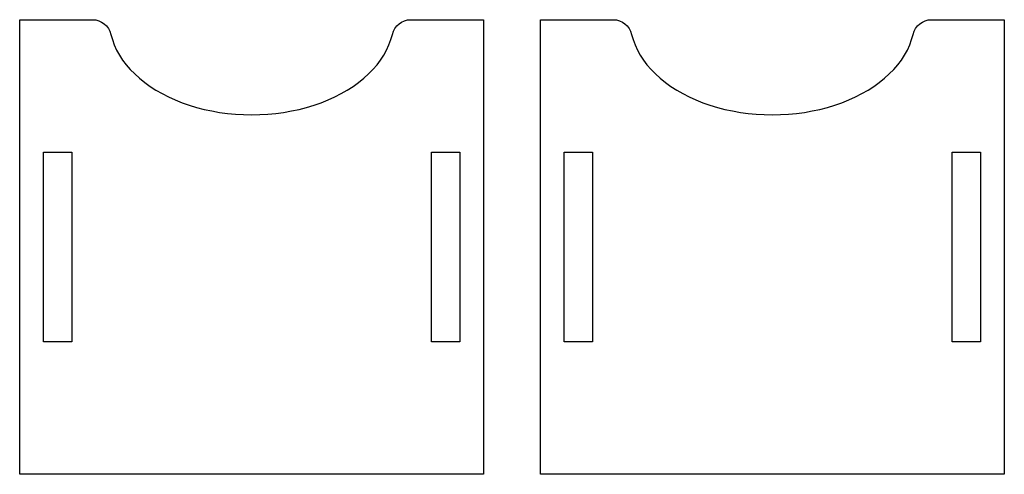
# Model space of a CAD drawing. Header units: millimetres. Extents: x -1146 to 1019, y -763 to 979.
# Tile 67 of 143: x 92 to 196, y -143 to -95. Entities that reach past the tile are written whole.
import ezdxf

# ---------------------------------------------------------------- set-up
doc = ezdxf.new("R2010")
doc.units = ezdxf.units.MM
doc.header["$MEASUREMENT"] = 0
doc.layers.add('Layer 1', color=7, linetype='Continuous')

msp = doc.modelspace()

# ---------------------------------------------------------------- linework, layer by layer
at = {"layer": 'Layer 1', "lineweight": 25}
for points, knots in [([(133.8084, -94.7013), (132.879, -94.7013), (132.0721, -95.3416), (131.8607, -96.2466), (131.8607, -96.2466), (131.8607, -96.2466), (131.7058, -96.8059), (131.7058, -96.8059), (131.7058, -96.8059), (131.7058, -96.8059), (131.5036, -97.3583), (131.5036, -97.3583), (131.5036, -97.3583), (131.5036, -97.3583), (131.2549, -97.9021), (131.2549, -97.9021), (131.2549, -97.9021), (131.2549, -97.9021), (130.9605, -98.4358), (130.9605, -98.4358), (130.9605, -98.4358), (130.9605, -98.4358), (130.6214, -98.9575), (130.6214, -98.9575), (130.6214, -98.9575), (130.6214, -98.9575), (130.2384, -99.4655), (130.2384, -99.4655), (130.2384, -99.4655), (130.2384, -99.4655), (129.813, -99.9583), (129.813, -99.9583), (129.813, -99.9583), (129.813, -99.9583), (129.3464, -100.434), (129.3464, -100.434), (129.3464, -100.434), (129.3464, -100.434), (128.8402, -100.8915), (128.8402, -100.8915), (128.8402, -100.8915), (128.8402, -100.8915), (128.2959, -101.3289), (128.2959, -101.3289), (128.2959, -101.3289), (128.2959, -101.3289), (127.7155, -101.7452), (127.7155, -101.7452), (127.7155, -101.7452), (127.7155, -101.7452), (127.1008, -102.1389), (127.1008, -102.1389), (127.1008, -102.1389), (127.1008, -102.1389), (126.4536, -102.5087), (126.4536, -102.5087), (126.4536, -102.5087), (126.4536, -102.5087), (125.7762, -102.8534), (125.7762, -102.8534), (125.7762, -102.8534), (125.7762, -102.8534), (125.0703, -103.1722), (125.0703, -103.1722), (125.0703, -103.1722), (125.0703, -103.1722), (124.3388, -103.4635), (124.3388, -103.4635), (124.3388, -103.4635), (124.3388, -103.4635), (123.5837, -103.7269), (123.5837, -103.7269), (123.5837, -103.7269), (123.5837, -103.7269), (122.8072, -103.9613), (122.8072, -103.9613), (122.8072, -103.9613), (122.8072, -103.9613), (122.0122, -104.166), (122.0122, -104.166), (122.0122, -104.166), (122.0122, -104.166), (121.2012, -104.3402), (121.2012, -104.3402), (121.2012, -104.3402), (121.2012, -104.3402), (120.3767, -104.4837), (120.3767, -104.4837), (120.3767, -104.4837), (120.3767, -104.4837), (119.5413, -104.5957), (119.5413, -104.5957), (119.5413, -104.5957), (119.5413, -104.5957), (118.6978, -104.676), (118.6978, -104.676), (118.6978, -104.676), (118.6978, -104.676), (117.8487, -104.7243), (117.8487, -104.7243), (117.8487, -104.7243), (117.8487, -104.7243), (116.9968, -104.7403), (116.9968, -104.7403), (116.9968, -104.7403), (116.9968, -104.7403), (116.1449, -104.7243), (116.1449, -104.7243), (116.1449, -104.7243), (116.1449, -104.7243), (115.2958, -104.676), (115.2958, -104.676), (115.2958, -104.676), (115.2958, -104.676), (114.4523, -104.5957), (114.4523, -104.5957), (114.4523, -104.5957), (114.4523, -104.5957), (113.6169, -104.4837), (113.6169, -104.4837), (113.6169, -104.4837), (113.6169, -104.4837), (112.7924, -104.3402), (112.7924, -104.3402), (112.7924, -104.3402), (112.7924, -104.3402), (111.9814, -104.166), (111.9814, -104.166), (111.9814, -104.166), (111.9814, -104.166), (111.1864, -103.9613), (111.1864, -103.9613), (111.1864, -103.9613), (111.1864, -103.9613), (110.4099, -103.7269), (110.4099, -103.7269), (110.4099, -103.7269), (110.4099, -103.7269), (109.6548, -103.4635), (109.6548, -103.4635), (109.6548, -103.4635), (109.6548, -103.4635), (108.9233, -103.1722), (108.9233, -103.1722), (108.9233, -103.1722), (108.9233, -103.1722), (108.2174, -102.8534), (108.2174, -102.8534), (108.2174, -102.8534), (108.2174, -102.8534), (107.54, -102.5087), (107.54, -102.5087), (107.54, -102.5087), (107.54, -102.5087), (106.8928, -102.1389), (106.8928, -102.1389), (106.8928, -102.1389), (106.8928, -102.1389), (106.2781, -101.7452), (106.2781, -101.7452), (106.2781, -101.7452), (106.2781, -101.7452), (105.6977, -101.3289), (105.6977, -101.3289), (105.6977, -101.3289), (105.6977, -101.3289), (105.1534, -100.8915), (105.1534, -100.8915), (105.1534, -100.8915), (105.1534, -100.8915), (104.6472, -100.434), (104.6472, -100.434), (104.6472, -100.434), (104.6472, -100.434), (104.1806, -99.9583), (104.1806, -99.9583), (104.1806, -99.9583), (104.1806, -99.9583), (103.7552, -99.4655), (103.7552, -99.4655), (103.7552, -99.4655), (103.7552, -99.4655), (103.3722, -98.9575), (103.3722, -98.9575), (103.3722, -98.9575), (103.3722, -98.9575), (103.0331, -98.4358), (103.0331, -98.4358), (103.0331, -98.4358), (103.0331, -98.4358), (102.7387, -97.9021), (102.7387, -97.9021), (102.7387, -97.9021), (102.7387, -97.9021), (102.49, -97.3583), (102.49, -97.3583), (102.49, -97.3583), (102.49, -97.3583), (102.2878, -96.8059), (102.2878, -96.8059), (102.2878, -96.8059), (102.2878, -96.8059), (102.1329, -96.2466), (102.1329, -96.2466), (102.1329, -96.2466), (101.9216, -95.3416), (101.1146, -94.7013), (100.1852, -94.7013), (100.1852, -94.7013), (100.1852, -94.7013), (92.4969, -94.7013), (92.4969, -94.7013), (92.4969, -94.7013), (92.4969, -94.7013), (92.4969, -142.7012), (92.4969, -142.7012), (92.4969, -142.7012), (92.4969, -142.7012), (141.4968, -142.7012), (141.4968, -142.7012), (141.4968, -142.7012), (141.4968, -142.7012), (141.4968, -94.7013), (141.4968, -94.7013), (141.4968, -94.7013), (141.4968, -94.7013), (133.8085, -94.7013), (133.8085, -94.7013), (133.8085, -94.7013), (133.8085, -94.7013), (133.8084, -94.7013), (133.8084, -94.7013)], [0, 0, 0, 0, 0.01694915, 0.01694915, 0.01694915, 0.01694915, 0.03389831, 0.03389831, 0.03389831, 0.03389831, 0.05084746, 0.05084746, 0.05084746, 0.05084746, 0.06779661, 0.06779661, 0.06779661, 0.06779661, 0.08474576, 0.08474576, 0.08474576, 0.08474576, 0.10169492, 0.10169492, 0.10169492, 0.10169492, 0.11864407, 0.11864407, 0.11864407, 0.11864407, 0.13559322, 0.13559322, 0.13559322, 0.13559322, 0.15254237, 0.15254237, 0.15254237, 0.15254237, 0.16949153, 0.16949153, 0.16949153, 0.16949153, 0.18644068, 0.18644068, 0.18644068, 0.18644068, 0.20338983, 0.20338983, 0.20338983, 0.20338983, 0.22033898, 0.22033898, 0.22033898, 0.22033898, 0.23728814, 0.23728814, 0.23728814, 0.23728814, 0.25423729, 0.25423729, 0.25423729, 0.25423729, 0.27118644, 0.27118644, 0.27118644, 0.27118644, 0.28813559, 0.28813559, 0.28813559, 0.28813559, 0.30508475, 0.30508475, 0.30508475, 0.30508475, 0.3220339, 0.3220339, 0.3220339, 0.3220339, 0.33898305, 0.33898305, 0.33898305, 0.33898305, 0.3559322, 0.3559322, 0.3559322, 0.3559322, 0.37288136, 0.37288136, 0.37288136, 0.37288136, 0.38983051, 0.38983051, 0.38983051, 0.38983051, 0.40677966, 0.40677966, 0.40677966, 0.40677966, 0.42372881, 0.42372881, 0.42372881, 0.42372881, 0.44067797, 0.44067797, 0.44067797, 0.44067797, 0.45762712, 0.45762712, 0.45762712, 0.45762712, 0.47457627, 0.47457627, 0.47457627, 0.47457627, 0.49152542, 0.49152542, 0.49152542, 0.49152542, 0.50847458, 0.50847458, 0.50847458, 0.50847458, 0.52542373, 0.52542373, 0.52542373, 0.52542373, 0.54237288, 0.54237288, 0.54237288, 0.54237288, 0.55932203, 0.55932203, 0.55932203, 0.55932203, 0.57627119, 0.57627119, 0.57627119, 0.57627119, 0.59322034, 0.59322034, 0.59322034, 0.59322034, 0.61016949, 0.61016949, 0.61016949, 0.61016949, 0.62711864, 0.62711864, 0.62711864, 0.62711864, 0.6440678, 0.6440678, 0.6440678, 0.6440678, 0.66101695, 0.66101695, 0.66101695, 0.66101695, 0.6779661, 0.6779661, 0.6779661, 0.6779661, 0.69491525, 0.69491525, 0.69491525, 0.69491525, 0.71186441, 0.71186441, 0.71186441, 0.71186441, 0.72881356, 0.72881356, 0.72881356, 0.72881356, 0.74576271, 0.74576271, 0.74576271, 0.74576271, 0.76271186, 0.76271186, 0.76271186, 0.76271186, 0.77966102, 0.77966102, 0.77966102, 0.77966102, 0.79661017, 0.79661017, 0.79661017, 0.79661017, 0.81355932, 0.81355932, 0.81355932, 0.81355932, 0.83050847, 0.83050847, 0.83050847, 0.83050847, 0.84745763, 0.84745763, 0.84745763, 0.84745763, 0.86440678, 0.86440678, 0.86440678, 0.86440678, 0.88135593, 0.88135593, 0.88135593, 0.88135593, 0.89830508, 0.89830508, 0.89830508, 0.89830508, 0.91525424, 0.91525424, 0.91525424, 0.91525424, 0.93220339, 0.93220339, 0.93220339, 0.93220339, 0.94915254, 0.94915254, 0.94915254, 0.94915254, 0.96610169, 0.96610169, 0.96610169, 0.96610169, 1, 1, 1, 1]), ([(188.8086, -94.7013), (187.8792, -94.7013), (187.0723, -95.3416), (186.8609, -96.2466), (186.8609, -96.2466), (186.8609, -96.2466), (186.706, -96.8059), (186.706, -96.8059), (186.706, -96.8059), (186.706, -96.8059), (186.5038, -97.3583), (186.5038, -97.3583), (186.5038, -97.3583), (186.5038, -97.3583), (186.2551, -97.9021), (186.2551, -97.9021), (186.2551, -97.9021), (186.2551, -97.9021), (185.9607, -98.4358), (185.9607, -98.4358), (185.9607, -98.4358), (185.9607, -98.4358), (185.6216, -98.9575), (185.6216, -98.9575), (185.6216, -98.9575), (185.6216, -98.9575), (185.2386, -99.4655), (185.2386, -99.4655), (185.2386, -99.4655), (185.2386, -99.4655), (184.8132, -99.9583), (184.8132, -99.9583), (184.8132, -99.9583), (184.8132, -99.9583), (184.3466, -100.434), (184.3466, -100.434), (184.3466, -100.434), (184.3466, -100.434), (183.8404, -100.8915), (183.8404, -100.8915), (183.8404, -100.8915), (183.8404, -100.8915), (183.2961, -101.3289), (183.2961, -101.3289), (183.2961, -101.3289), (183.2961, -101.3289), (182.7157, -101.7452), (182.7157, -101.7452), (182.7157, -101.7452), (182.7157, -101.7452), (182.101, -102.1389), (182.101, -102.1389), (182.101, -102.1389), (182.101, -102.1389), (181.4538, -102.5087), (181.4538, -102.5087), (181.4538, -102.5087), (181.4538, -102.5087), (180.7764, -102.8534), (180.7764, -102.8534), (180.7764, -102.8534), (180.7764, -102.8534), (180.0705, -103.1722), (180.0705, -103.1722), (180.0705, -103.1722), (180.0705, -103.1722), (179.339, -103.4635), (179.339, -103.4635), (179.339, -103.4635), (179.339, -103.4635), (178.5839, -103.7269), (178.5839, -103.7269), (178.5839, -103.7269), (178.5839, -103.7269), (177.8074, -103.9613), (177.8074, -103.9613), (177.8074, -103.9613), (177.8074, -103.9613), (177.0124, -104.166), (177.0124, -104.166), (177.0124, -104.166), (177.0124, -104.166), (176.2014, -104.3402), (176.2014, -104.3402), (176.2014, -104.3402), (176.2014, -104.3402), (175.3769, -104.4837), (175.3769, -104.4837), (175.3769, -104.4837), (175.3769, -104.4837), (174.5415, -104.5957), (174.5415, -104.5957), (174.5415, -104.5957), (174.5415, -104.5957), (173.698, -104.676), (173.698, -104.676), (173.698, -104.676), (173.698, -104.676), (172.8489, -104.7243), (172.8489, -104.7243), (172.8489, -104.7243), (172.8489, -104.7243), (171.997, -104.7403), (171.997, -104.7403), (171.997, -104.7403), (171.997, -104.7403), (171.1451, -104.7243), (171.1451, -104.7243), (171.1451, -104.7243), (171.1451, -104.7243), (170.296, -104.676), (170.296, -104.676), (170.296, -104.676), (170.296, -104.676), (169.4525, -104.5957), (169.4525, -104.5957), (169.4525, -104.5957), (169.4525, -104.5957), (168.6171, -104.4837), (168.6171, -104.4837), (168.6171, -104.4837), (168.6171, -104.4837), (167.7926, -104.3402), (167.7926, -104.3402), (167.7926, -104.3402), (167.7926, -104.3402), (166.9816, -104.166), (166.9816, -104.166), (166.9816, -104.166), (166.9816, -104.166), (166.1866, -103.9613), (166.1866, -103.9613), (166.1866, -103.9613), (166.1866, -103.9613), (165.4101, -103.7269), (165.4101, -103.7269), (165.4101, -103.7269), (165.4101, -103.7269), (164.655, -103.4635), (164.655, -103.4635), (164.655, -103.4635), (164.655, -103.4635), (163.9235, -103.1722), (163.9235, -103.1722), (163.9235, -103.1722), (163.9235, -103.1722), (163.2176, -102.8534), (163.2176, -102.8534), (163.2176, -102.8534), (163.2176, -102.8534), (162.5402, -102.5087), (162.5402, -102.5087), (162.5402, -102.5087), (162.5402, -102.5087), (161.893, -102.1389), (161.893, -102.1389), (161.893, -102.1389), (161.893, -102.1389), (161.2783, -101.7452), (161.2783, -101.7452), (161.2783, -101.7452), (161.2783, -101.7452), (160.6979, -101.3289), (160.6979, -101.3289), (160.6979, -101.3289), (160.6979, -101.3289), (160.1536, -100.8915), (160.1536, -100.8915), (160.1536, -100.8915), (160.1536, -100.8915), (159.6474, -100.434), (159.6474, -100.434), (159.6474, -100.434), (159.6474, -100.434), (159.1808, -99.9583), (159.1808, -99.9583), (159.1808, -99.9583), (159.1808, -99.9583), (158.7554, -99.4655), (158.7554, -99.4655), (158.7554, -99.4655), (158.7554, -99.4655), (158.3724, -98.9575), (158.3724, -98.9575), (158.3724, -98.9575), (158.3724, -98.9575), (158.0333, -98.4358), (158.0333, -98.4358), (158.0333, -98.4358), (158.0333, -98.4358), (157.7389, -97.9021), (157.7389, -97.9021), (157.7389, -97.9021), (157.7389, -97.9021), (157.4902, -97.3583), (157.4902, -97.3583), (157.4902, -97.3583), (157.4902, -97.3583), (157.288, -96.8059), (157.288, -96.8059), (157.288, -96.8059), (157.288, -96.8059), (157.1331, -96.2466), (157.1331, -96.2466), (157.1331, -96.2466), (156.9218, -95.3416), (156.1148, -94.7013), (155.1854, -94.7013), (155.1854, -94.7013), (155.1854, -94.7013), (147.4971, -94.7013), (147.4971, -94.7013), (147.4971, -94.7013), (147.4971, -94.7013), (147.4971, -142.7012), (147.4971, -142.7012), (147.4971, -142.7012), (147.4971, -142.7012), (196.497, -142.7012), (196.497, -142.7012), (196.497, -142.7012), (196.497, -142.7012), (196.497, -94.7013), (196.497, -94.7013), (196.497, -94.7013), (196.497, -94.7013), (188.8087, -94.7013), (188.8087, -94.7013), (188.8087, -94.7013), (188.8087, -94.7013), (188.8086, -94.7013), (188.8086, -94.7013)], [0, 0, 0, 0, 0.01694915, 0.01694915, 0.01694915, 0.01694915, 0.03389831, 0.03389831, 0.03389831, 0.03389831, 0.05084746, 0.05084746, 0.05084746, 0.05084746, 0.06779661, 0.06779661, 0.06779661, 0.06779661, 0.08474576, 0.08474576, 0.08474576, 0.08474576, 0.10169492, 0.10169492, 0.10169492, 0.10169492, 0.11864407, 0.11864407, 0.11864407, 0.11864407, 0.13559322, 0.13559322, 0.13559322, 0.13559322, 0.15254237, 0.15254237, 0.15254237, 0.15254237, 0.16949153, 0.16949153, 0.16949153, 0.16949153, 0.18644068, 0.18644068, 0.18644068, 0.18644068, 0.20338983, 0.20338983, 0.20338983, 0.20338983, 0.22033898, 0.22033898, 0.22033898, 0.22033898, 0.23728814, 0.23728814, 0.23728814, 0.23728814, 0.25423729, 0.25423729, 0.25423729, 0.25423729, 0.27118644, 0.27118644, 0.27118644, 0.27118644, 0.28813559, 0.28813559, 0.28813559, 0.28813559, 0.30508475, 0.30508475, 0.30508475, 0.30508475, 0.3220339, 0.3220339, 0.3220339, 0.3220339, 0.33898305, 0.33898305, 0.33898305, 0.33898305, 0.3559322, 0.3559322, 0.3559322, 0.3559322, 0.37288136, 0.37288136, 0.37288136, 0.37288136, 0.38983051, 0.38983051, 0.38983051, 0.38983051, 0.40677966, 0.40677966, 0.40677966, 0.40677966, 0.42372881, 0.42372881, 0.42372881, 0.42372881, 0.44067797, 0.44067797, 0.44067797, 0.44067797, 0.45762712, 0.45762712, 0.45762712, 0.45762712, 0.47457627, 0.47457627, 0.47457627, 0.47457627, 0.49152542, 0.49152542, 0.49152542, 0.49152542, 0.50847458, 0.50847458, 0.50847458, 0.50847458, 0.52542373, 0.52542373, 0.52542373, 0.52542373, 0.54237288, 0.54237288, 0.54237288, 0.54237288, 0.55932203, 0.55932203, 0.55932203, 0.55932203, 0.57627119, 0.57627119, 0.57627119, 0.57627119, 0.59322034, 0.59322034, 0.59322034, 0.59322034, 0.61016949, 0.61016949, 0.61016949, 0.61016949, 0.62711864, 0.62711864, 0.62711864, 0.62711864, 0.6440678, 0.6440678, 0.6440678, 0.6440678, 0.66101695, 0.66101695, 0.66101695, 0.66101695, 0.6779661, 0.6779661, 0.6779661, 0.6779661, 0.69491525, 0.69491525, 0.69491525, 0.69491525, 0.71186441, 0.71186441, 0.71186441, 0.71186441, 0.72881356, 0.72881356, 0.72881356, 0.72881356, 0.74576271, 0.74576271, 0.74576271, 0.74576271, 0.76271186, 0.76271186, 0.76271186, 0.76271186, 0.77966102, 0.77966102, 0.77966102, 0.77966102, 0.79661017, 0.79661017, 0.79661017, 0.79661017, 0.81355932, 0.81355932, 0.81355932, 0.81355932, 0.83050847, 0.83050847, 0.83050847, 0.83050847, 0.84745763, 0.84745763, 0.84745763, 0.84745763, 0.86440678, 0.86440678, 0.86440678, 0.86440678, 0.88135593, 0.88135593, 0.88135593, 0.88135593, 0.89830508, 0.89830508, 0.89830508, 0.89830508, 0.91525424, 0.91525424, 0.91525424, 0.91525424, 0.93220339, 0.93220339, 0.93220339, 0.93220339, 0.94915254, 0.94915254, 0.94915254, 0.94915254, 0.96610169, 0.96610169, 0.96610169, 0.96610169, 1, 1, 1, 1]), ([(94.9967, -128.7012), (94.9967, -128.7012), (97.9967, -128.7012), (97.9967, -128.7012), (97.9967, -128.7012), (97.9967, -128.7012), (97.9967, -108.7012), (97.9967, -108.7012), (97.9967, -108.7012), (97.9967, -108.7012), (94.9967, -108.7012), (94.9967, -108.7012), (94.9967, -108.7012), (94.9967, -108.7012), (94.9967, -128.7012), (94.9967, -128.7012)], [0, 0, 0, 0, 0.2, 0.2, 0.2, 0.2, 0.4, 0.4, 0.4, 0.4, 0.6, 0.6, 0.6, 0.6, 1, 1, 1, 1]), ([(138.9966, -128.7012), (138.9966, -128.7012), (138.9966, -108.7012), (138.9966, -108.7012), (138.9966, -108.7012), (138.9966, -108.7012), (135.9966, -108.7012), (135.9966, -108.7012), (135.9966, -108.7012), (135.9966, -108.7012), (135.9966, -128.7012), (135.9966, -128.7012), (135.9966, -128.7012), (135.9966, -128.7012), (138.9966, -128.7012), (138.9966, -128.7012)], [0, 0, 0, 0, 0.2, 0.2, 0.2, 0.2, 0.4, 0.4, 0.4, 0.4, 0.6, 0.6, 0.6, 0.6, 1, 1, 1, 1]), ([(149.9969, -128.7012), (149.9969, -128.7012), (152.9969, -128.7012), (152.9969, -128.7012), (152.9969, -128.7012), (152.9969, -128.7012), (152.9969, -108.7012), (152.9969, -108.7012), (152.9969, -108.7012), (152.9969, -108.7012), (149.9969, -108.7012), (149.9969, -108.7012), (149.9969, -108.7012), (149.9969, -108.7012), (149.9969, -128.7012), (149.9969, -128.7012)], [0, 0, 0, 0, 0.2, 0.2, 0.2, 0.2, 0.4, 0.4, 0.4, 0.4, 0.6, 0.6, 0.6, 0.6, 1, 1, 1, 1]), ([(193.9968, -128.7012), (193.9968, -128.7012), (193.9968, -108.7012), (193.9968, -108.7012), (193.9968, -108.7012), (193.9968, -108.7012), (190.9968, -108.7012), (190.9968, -108.7012), (190.9968, -108.7012), (190.9968, -108.7012), (190.9968, -128.7012), (190.9968, -128.7012), (190.9968, -128.7012), (190.9968, -128.7012), (193.9968, -128.7012), (193.9968, -128.7012)], [0, 0, 0, 0, 0.2, 0.2, 0.2, 0.2, 0.4, 0.4, 0.4, 0.4, 0.6, 0.6, 0.6, 0.6, 1, 1, 1, 1])]:
    msp.add_open_spline(points, degree=3, knots=knots, dxfattribs=at)

doc.saveas('drawing.dxf')
